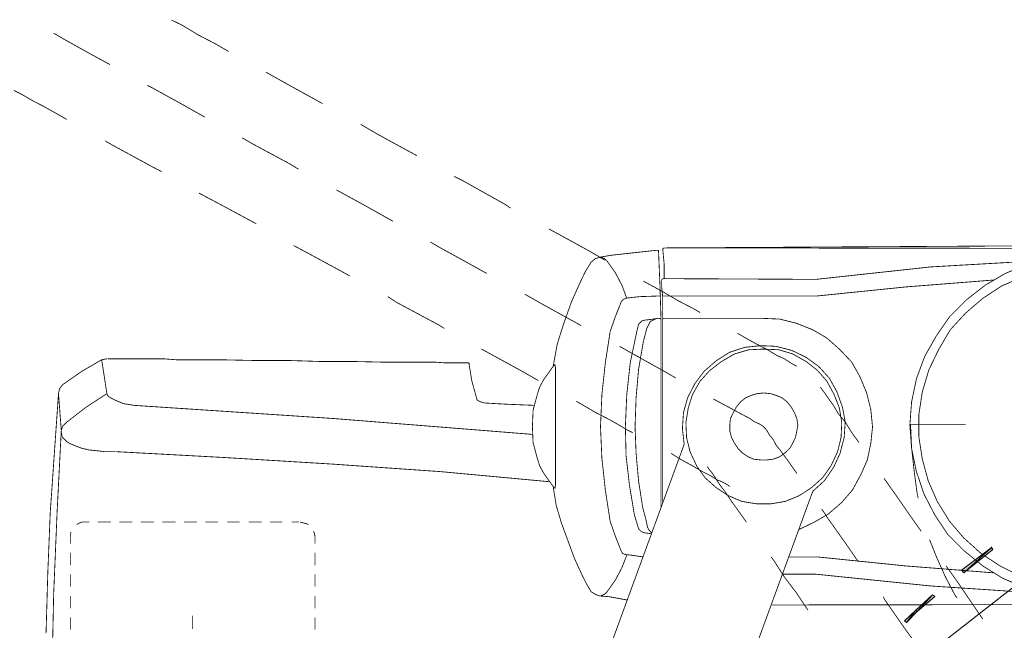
# Model space of a CAD drawing. Header units: centimetres. Extents: x 695802 to 711011, y 25963 to 44188.
# Tile 90 of 157: x 708795 to 708863, y 36056 to 36099. Entities that reach past the tile are written whole.
import ezdxf

# ---------------------------------------------------------------- set-up
doc = ezdxf.new("R2010")
doc.units = ezdxf.units.CM
doc.layers.add('H', color=7, linetype='Continuous')
doc.layers.add('Przekrojowa', color=253, linetype='Continuous', lineweight=25)

# ---------------------------------------------------------------- blocks, each defined once
blk = doc.blocks.new('zw$EDF5')
at = {"layer": 'H', "linetype": 'Continuous', "lineweight": 0}
for points in [[(50.008, 129.817), (51.619, 131.861), (51.74, 131.741), (50.176, 129.649)], [(47.289, 126.593), (48.324, 127.796), (48.444, 127.628), (47.411, 126.473), (46.665, 125.727), (46.545, 125.849)]]:
    blk.add_hatch(color=256, dxfattribs=at).paths.add_polyline_path(points)
at = {"layer": 'H', "color": 1, "lineweight": 0, "true_color": 0xff0000}
blk.add_line((58.595, 145.596), (37.404, 118.464), dxfattribs=at)
at = {"layer": 'H', "lineweight": 0, "const_width": 0.0573}
for points in [[(47.746, 116.491), (47.795, 155.362)], [(72.57, 155.362), (72.618, 108.987)], [(72.738, 150.839), (72.858, 150.791), (72.618, 108.987)], [(69.972, 132.487), (70.597, 133.93), (71.055, 135.446), (71.295, 136.984), (71.295, 138.621), (71.055, 140.16)], [(48.541, 135.662), (48.949, 134.099), (49.599, 132.559)], [(48.541, 135.494), (49.07, 127.531)], [(71.752, 135.494), (71.295, 127.531)], [(49.767, 133.762), (50.465, 132.367), (51.331, 131.044)], [(70.02, 131.332), (70.838, 132.727), (71.463, 134.219)], [(49.599, 132.559), (50.465, 131.164)], [(69.107, 131.164), (69.972, 132.487)], [(49.984, 131.91), (50.465, 125.8), (51.09, 119.666)], [(70.382, 131.91), (69.9, 125.8), (69.274, 119.666)], [(50.465, 128.614), (49.31, 129.432), (46.76, 131.164)], [(50.465, 131.164), (51.499, 129.889), (52.654, 128.734), (54.024, 127.821), (55.468, 127.075), (57.031, 126.545), (58.643, 126.209)], [(51.331, 131.044), (52.413, 129.841)], [(68.071, 129.961), (69.107, 131.164)], [(68.986, 130.009), (70.02, 131.332)], [(52.413, 129.841), (53.568, 128.856), (54.963, 127.99)], [(60.327, 127.821), (60.327, 128.519), (60.327, 129.263), (60.327, 129.961)], [(61.89, 126.209), (63.502, 126.545), (65.065, 127.124), (66.509, 127.941), (67.831, 128.856), (68.986, 130.009)], [(65.571, 128.11), (66.918, 128.903), (68.071, 129.961)], [(48.252, 129.385), (48.372, 129.263), (49.695, 128.566), (51.09, 127.941)], [(64.128, 127.411), (65.571, 128.11)], [(49.07, 127.531), (49.887, 119.57)], [(51.09, 127.941), (52.293, 127.459)], [(54.963, 127.99), (56.405, 127.364)], [(60.327, 127.244), (60.327, 127.821)], [(71.295, 127.531), (70.429, 119.57)], [(48.083, 124.357), (45.943, 125.849), (44.619, 126.835)], [(55.179, 125.27), (54.097, 126.016), (52.871, 126.882)], [(56.405, 127.364), (57.897, 126.955)], [(57.897, 126.955), (59.461, 126.715), (61.024, 126.715), (62.588, 126.955)], [(60.327, 126.136), (60.327, 126.425), (60.327, 126.787), (60.327, 127.244)], [(62.588, 126.955), (64.128, 127.411)], [(55.179, 126.665), (55.539, 126.593), (57.151, 126.378), (58.715, 126.209), (60.327, 126.136)], [(58.643, 126.209), (60.278, 126.089), (61.89, 126.209)], [(56.238, 124.526), (55.179, 125.27)], [(48.324, 124.237), (48.083, 124.357)], [(56.574, 124.285), (56.238, 124.526)], [(60.158, 123.491), (59.003, 123.371), (57.849, 123.129), (56.814, 122.673), (55.756, 122.096)], [(61.361, 123.371), (60.158, 123.491)], [(62.516, 123.082), (61.361, 123.371)], [(63.622, 122.625), (62.516, 123.082)], [(64.657, 122.048), (63.622, 122.625)], [(52.076, 121.591), (50.753, 122.505)], [(55.756, 122.096), (54.89, 121.35), (54.097, 120.436), (53.52, 119.45), (52.991, 118.343)], [(60.495, 121.591), (59.749, 122.048), (59.052, 122.553)], [(66.918, 119.33), (66.34, 120.316), (65.523, 121.23), (64.657, 122.048)], [(54.433, 119.955), (53.808, 120.364), (52.076, 121.591)], [(59.412, 121.519), (58.306, 121.23), (57.32, 120.773)], [(63.333, 120.316), (62.396, 120.821), (61.481, 121.182), (60.447, 121.35), (59.412, 121.302), (58.426, 121.062)], [(62.588, 121.013), (61.53, 121.398), (60.495, 121.591), (59.412, 121.519)], [(61.65, 120.773), (61.072, 121.11), (60.495, 121.591)], [(57.32, 120.773), (56.405, 120.147), (55.661, 119.33)], [(57.44, 120.604), (56.622, 120.027), (55.948, 119.281)], [(58.426, 121.062), (57.44, 120.604)], [(62.107, 120.436), (61.65, 120.773)], [(63.55, 120.484), (62.588, 121.013)], [(62.467, 120.196), (62.107, 120.436)], [(62.925, 119.859), (62.684, 120.027), (62.467, 120.196)], [(64.079, 119.666), (63.333, 120.316)], [(64.368, 119.738), (63.55, 120.484)], [(55.661, 119.33), (7.169, 101.603)], [(49.887, 117.262), (49.887, 119.57)], [(51.09, 117.646), (51.09, 119.666)], [(55.948, 119.281), (55.372, 118.415), (54.963, 117.429)], [(65.234, 117.934), (64.705, 118.872), (64.079, 119.666)], [(65.763, 116.78), (65.474, 117.886), (64.994, 118.872), (64.368, 119.738)], [(67.711, 115.867), (67.662, 117.02), (67.375, 118.175), (66.918, 119.33)], [(69.274, 108.89), (69.274, 119.666)], [(70.477, 108.939), (70.429, 119.57)], [(47.386, 118.993), (48.612, 118.175)], [(48.612, 118.175), (49.695, 117.357)], [(57.393, 117.886), (56.911, 118.223)], [(57.969, 117.477), (57.393, 117.886)], [(59.412, 118.128), (59.003, 117.934), (58.643, 117.718), (58.306, 117.357), (58.066, 117.02), (57.897, 116.563)], [(60.278, 118.295), (59.869, 118.223), (59.412, 118.128)], [(62.516, 115.914), (62.467, 116.396), (62.347, 116.78), (62.179, 117.189), (61.89, 117.549), (61.53, 117.838), (61.144, 118.055), (60.735, 118.223), (60.278, 118.295)], [(64.368, 118.223), (64.488, 118.006)], [(64.488, 118.006), (64.657, 117.718), (64.897, 117.357), (65.114, 116.853), (65.474, 116.274), (65.811, 115.625), (66.22, 114.879), (66.676, 114.086)], [(65.523, 116.973), (65.234, 117.934)], [(49.695, 117.357), (50.753, 116.683)], [(54.963, 117.429), (54.795, 116.443), (54.795, 115.408), (54.963, 114.375), (55.372, 113.437)], [(58.883, 116.78), (58.426, 117.14), (57.969, 117.477)], [(50.753, 116.683), (51.09, 116.443)], [(57.897, 116.563), (57.849, 116.154)], [(60.038, 116.034), (59.869, 116.154), (59.581, 116.323), (59.292, 116.563), (58.883, 116.78)], [(65.571, 115.914), (65.523, 116.973)], [(65.811, 115.698), (65.763, 116.78)], [(57.849, 116.154), (57.849, 115.698), (57.897, 115.241), (58.066, 114.832), (58.306, 114.47), (58.643, 114.135), (59.003, 113.893), (59.412, 113.677)], [(59.869, 113.557), (60.278, 113.557), (60.735, 113.604), (61.144, 113.798), (61.53, 114.013), (61.89, 114.302), (62.179, 114.664), (62.347, 115.048), (62.467, 115.458), (62.516, 115.914)], [(60.158, 115.914), (60.038, 116.034)], [(60.158, 115.914), (60.278, 115.745), (60.375, 115.578), (60.495, 115.288), (60.735, 114.952), (60.952, 114.542)], [(65.523, 114.879), (65.571, 115.914)], [(67.711, 115.914), (67.711, 108.987), (67.662, 108.89)], [(65.691, 114.592), (65.811, 115.698)], [(53.52, 114.712), (54.266, 114.182)], [(60.952, 114.542), (61.193, 114.086)], [(64.777, 112.643), (65.354, 113.557), (65.691, 114.592)], [(65.234, 113.893), (65.523, 114.879)], [(54.266, 114.182), (54.963, 113.677), (55.588, 113.269), (56.118, 112.86)], [(61.193, 114.086), (61.481, 113.557), (61.818, 112.932), (62.107, 112.403)], [(62.396, 110.959), (63.333, 111.488), (64.079, 112.162), (64.705, 112.98), (65.234, 113.893)], [(55.372, 113.437), (55.948, 112.571)], [(57.849, 110.213), (57.44, 110.959), (57.031, 111.657), (56.742, 112.234), (56.454, 112.691), (56.285, 113.1), (56.118, 113.389), (55.998, 113.557)], [(59.412, 113.677), (59.869, 113.557)], [(55.948, 112.571), (56.622, 111.825), (57.44, 111.248)], [(56.118, 112.86), (56.574, 112.571), (56.911, 112.354), (57.2, 112.114), (57.393, 111.994)], [(62.179, 110.622), (63.165, 111.128), (64.031, 111.777), (64.777, 112.643)], [(57.44, 111.248), (58.426, 110.791)], [(68.121, 111.488), (68.361, 111.079), (68.937, 109.973), (69.611, 108.818), (70.309, 107.543)], [(8.828, 92.077), (58.932, 110.382), (60.038, 110.262)], [(58.426, 110.791), (59.412, 110.55), (60.447, 110.502), (61.481, 110.671)], [(60.038, 110.262), (61.144, 110.334), (62.179, 110.622)], [(61.481, 110.671), (62.396, 110.959)], [(58.306, 109.468), (57.849, 110.213)], [(63.55, 109.805), (63.959, 109.107), (64.994, 107.255)], [(70.477, 108.939), (70.429, 108.818)], [(70.477, 108.987), (71.535, 108.987), (72.57, 108.89)], [(72.57, 108.89), (72.618, 108.987)], [(60.158, 108.77), (54.506, 108.77)], [(54.843, 108.89), (60.158, 108.89)], [(70.429, 108.818), (70.189, 108.818), (69.9, 108.818), (69.227, 108.89), (67.951, 108.89), (65.354, 108.89), (60.158, 108.89)], [(60.158, 108.77), (67.711, 108.77), (70.02, 108.698), (72.329, 108.602), (72.45, 108.602), (72.45, 108.409)], [(67.711, 108.481), (67.591, 108.241), (67.495, 108.024), (67.255, 107.904), (67.013, 107.784), (66.1, 107.543)], [(67.711, 108.65), (67.711, 108.53), (67.662, 108.241), (67.591, 107.664)], [(67.662, 108.77), (67.711, 108.65)], [(69.154, 106.629), (69.227, 107.327), (69.274, 108.77)], [(71.992, 104.61), (72.113, 105.354), (72.45, 108.409)], [(52.702, 108.121), (52.774, 107.615)], [(52.774, 108.121), (52.942, 107.952)], [(52.774, 107.615), (52.871, 107.375)], [(52.942, 107.952), (53.158, 107.832), (53.64, 107.736), (54.553, 107.495)], [(67.591, 107.664), (67.542, 107.447), (67.302, 107.207), (66.796, 107.086)], [(51.21, 106.749), (51.09, 107.543)], [(52.871, 107.375), (53.063, 107.207)], [(53.063, 107.207), (54.024, 106.918)], [(54.024, 106.918), (56.045, 106.581), (58.137, 106.341), (60.158, 106.292)], [(54.553, 107.495), (56.405, 107.207)], [(56.405, 107.207), (58.306, 107.038)], [(58.306, 107.038), (60.158, 106.966)], [(66.1, 107.543), (64.128, 107.207), (62.179, 107.038), (60.158, 106.966)], [(66.796, 107.086), (64.608, 106.629)], [(64.994, 107.255), (65.763, 105.883)], [(48.372, 104.488), (48.324, 105.139), (48.083, 106.461)], [(51.21, 106.389), (50.344, 106.052), (49.478, 105.595)], [(53.568, 105.234), (52.534, 105.595), (51.499, 106.005), (51.331, 106.1), (51.259, 106.292), (51.21, 106.749)], [(61.193, 104.151), (60.567, 105.354), (59.918, 106.461), (59.749, 106.798)], [(62.396, 106.389), (60.158, 106.292)], [(64.608, 106.629), (62.396, 106.389)], [(68.986, 106.1), (69.107, 106.292)], [(69.107, 106.292), (69.154, 106.629)], [(70.02, 106.052), (69.107, 106.389)], [(49.478, 105.595), (48.661, 105.017), (48.492, 104.85), (48.372, 104.56)], [(66.796, 105.234), (67.831, 105.595), (68.865, 106.005)], [(68.865, 106.005), (68.986, 106.1)], [(70.886, 105.595), (70.02, 106.052)], [(71.992, 104.56), (71.872, 104.85), (71.704, 105.017), (70.886, 105.595)], [(57.969, 104.657), (55.756, 104.897), (53.568, 105.234)], [(62.396, 104.657), (64.608, 104.897), (66.796, 105.234)], [(71.752, 104.897), (72.45, 103.695)], [(49.815, 103.285), (49.238, 103.575), (48.661, 103.911), (48.492, 104.2), (48.372, 104.488)], [(60.206, 104.56), (57.969, 104.657)], [(60.158, 104.56), (62.396, 104.657)], [(61.938, 102.878), (61.193, 104.151)], [(70.958, 103.502), (71.632, 103.911), (71.872, 104.2), (71.992, 104.61)], [(64.368, 101.266), (65.931, 101.554), (67.375, 102.012), (68.865, 102.541), (70.26, 103.165), (70.958, 103.502)], [(72.45, 103.695), (73.941, 100.977)], [(55.998, 101.266), (54.673, 101.481), (53.448, 101.843), (50.97, 102.756), (49.815, 103.285)], [(67.206, 103.213), (67.302, 103.045)], [(67.302, 103.045), (68.577, 100.737)], [(56.118, 101.434), (55.876, 101.386), (55.998, 101.266)], [(60.158, 101.434), (56.118, 101.434)], [(60.158, 101.434), (64.248, 101.434)], [(64.248, 101.434), (64.488, 101.386), (64.368, 101.266)], [(57.969, 100.159), (57.44, 100.328), (56.911, 100.615), (55.998, 101.266)], [(58.426, 70.838), (58.017, 78.39), (57.56, 85.895), (57.031, 93.472), (56.334, 100.977)], [(62.396, 100.159), (62.925, 100.328), (63.454, 100.615), (64.368, 101.266)], [(68.577, 100.737), (69.394, 99.293)], [(59.052, 99.871), (57.969, 100.159)], [(61.313, 99.871), (62.396, 100.159)], [(64.079, 99.005), (63.382, 100.231)], [(60.158, 99.822), (59.052, 99.871)], [(61.65, 72.112), (60.735, 85.967), (59.629, 99.822)], [(60.158, 99.822), (61.313, 99.871)], [(61.65, 99.991), (61.722, 98.211), (61.77, 97.273), (61.818, 96.479), (61.89, 96.238), (61.938, 96.118), (62.01, 95.998), (62.107, 95.95), (63.333, 95.613)], [(65.571, 96.286), (64.079, 99.005)], [(75.385, 98.307), (75.625, 97.97)], [(75.625, 97.97), (77.309, 94.963)], [(70.838, 96.647), (71.295, 95.829), (72.69, 93.303), (73.027, 92.727)], [(63.333, 95.613), (64.488, 95.42), (64.608, 95.42)], [(64.608, 95.42), (64.608, 95.132), (64.608, 94.795)], [(64.608, 94.795), (64.608, 94.338)], [(77.309, 94.963), (77.597, 94.386)], [(64.608, 94.338), (64.608, 93.76)], [(64.608, 93.76), (64.657, 93.111)], [(68.865, 90.297), (67.255, 93.303), (67.013, 93.688)], [(64.657, 93.111), (64.657, 92.317), (64.657, 91.499)], [(79.041, 91.788), (80.58, 88.974), (81.229, 87.868)], [(64.657, 91.499), (64.657, 90.586)], [(64.657, 90.586), (64.657, 89.6), (64.705, 87.459), (64.705, 85.15), (64.777, 82.84), (64.777, 80.484), (64.825, 78.174), (64.825, 76.034), (64.825, 75.047)], [(69.227, 89.767), (68.865, 90.297)], [(74.47, 90.129), (75.577, 88.157), (76.658, 86.184)], [(72.209, 84.284), (70.669, 87.122)], [(82.672, 85.222), (83.827, 83.129), (84.861, 81.277)], [(46.88, 84.693), (46.014, 84.693)], [(48.372, 84.693), (47.506, 84.693)], [(49.887, 84.693), (49.021, 84.693)], [(51.379, 84.693), (51.042, 84.693), (50.513, 84.693)], [(52.534, 84.693), (52.365, 84.693), (52.197, 84.693), (52.005, 84.693)], [(52.871, 84.572), (52.774, 84.644), (52.534, 84.693)], [(72.787, 83.201), (72.209, 84.284)], [(53.52, 83.658), (53.4, 84.115), (53.351, 84.235)], [(53.52, 83.081), (53.52, 83.201), (53.52, 83.49), (53.52, 83.586)], [(78.103, 83.538), (78.463, 82.961), (79.834, 80.411), (80.291, 79.618)], [(53.52, 81.565), (53.52, 81.926), (53.52, 82.431)], [(53.52, 80.074), (53.52, 80.771), (53.52, 80.988)], [(76.443, 76.611), (75.456, 78.463), (74.302, 80.604)], [(53.52, 78.583), (53.52, 79.449)], [(86.305, 78.679), (86.834, 77.766)], [(53.52, 77.068), (53.52, 77.934)], [(86.834, 77.766), (87.459, 76.563)], [(81.734, 77.02), (82.552, 75.576)], [(46.64, 76.154), (46.351, 76.154), (46.063, 76.154)], [(47.001, 76.154), (46.809, 76.154), (46.64, 76.154)], [(53.52, 75.576), (53.52, 76.491)], [(87.459, 76.563), (88.157, 75.408)], [(82.552, 75.576), (83.827, 73.267), (83.947, 73.027)], [(88.157, 75.408), (88.494, 74.71)], [(53.52, 74.061), (53.52, 74.759), (53.52, 74.999)], [(64.825, 75.047), (64.897, 74.133)], [(64.897, 74.133), (64.897, 73.315), (64.897, 72.521), (64.897, 71.872), (64.897, 71.295), (64.897, 70.838), (64.897, 70.502), (64.897, 70.26)], [(78.39, 73.147), (77.934, 74.013)], [(53.52, 72.57), (53.52, 73.267), (53.52, 73.484)], [(79.089, 71.872), (78.39, 73.147)], [(53.52, 71.872), (53.52, 71.992)], [(61.77, 71.367), (61.65, 72.112)], [(53.52, 71.078), (53.52, 71.872)], [(62.227, 70.38), (62.01, 70.789), (61.77, 71.367)], [(79.714, 70.717), (79.089, 71.872)], [(58.426, 70.02), (58.426, 70.308), (58.426, 70.502), (58.426, 70.597), (58.426, 70.789)], [(80.074, 70.092), (79.714, 70.717)], [(53.52, 69.563), (53.52, 70.092), (53.52, 70.502)], [(58.474, 69.683), (58.426, 70.02)], [(60.447, 67.375), (61.53, 68.77), (62.467, 70.212)], [(62.467, 70.212), (62.347, 70.26), (62.227, 70.38)], [(62.467, 70.212), (64.825, 69.851)], [(64.825, 69.851), (64.897, 70.212)], [(85.39, 70.429), (86.136, 69.057)], [(58.595, 68.77), (58.546, 68.937), (58.474, 69.683)], [(62.804, 66.916), (63.093, 67.133), (64.031, 68.481), (64.825, 69.851)], [(53.351, 68.119), (53.448, 68.288), (53.52, 68.481), (53.52, 68.697), (53.52, 68.985)], [(58.643, 68.528), (58.595, 68.77)], [(59.124, 67.422), (59.003, 67.615), (58.835, 67.999), (58.643, 68.528)], [(86.136, 69.057), (87.171, 67.206), (87.579, 66.509)], [(46.014, 67.662), (46.88, 67.662)], [(47.506, 67.662), (47.746, 67.662), (48.372, 67.662)], [(49.021, 67.662), (49.19, 67.662)], [(49.19, 67.662), (49.887, 67.662)], [(50.513, 67.662), (50.97, 67.662), (51.379, 67.662)], [(52.005, 67.662), (52.125, 67.662), (52.365, 67.662), (52.485, 67.662), (52.582, 67.662)], [(52.582, 67.662), (52.822, 67.71)], [(59.22, 67.326), (59.124, 67.422)], [(59.412, 67.133), (59.22, 67.326)], [(59.509, 67.086), (59.412, 67.133)], [(59.918, 67.038), (60.206, 67.133)], [(60.206, 67.133), (60.447, 67.375)], [(82.023, 66.629), (81.566, 67.422)], [(42.887, 66.387), (48.541, 66.509), (54.266, 66.749)], [(54.144, 66.267), (58.306, 66.556), (62.467, 66.844)], [(54.266, 66.749), (59.918, 67.038)], [(59.798, 67.038), (59.509, 67.086)], [(59.918, 67.038), (59.798, 67.038)], [(62.467, 66.844), (59.918, 67.038)], [(62.467, 66.844), (62.804, 66.916)], [(82.505, 65.763), (82.023, 66.629)], [(45.774, 65.978), (49.984, 66.1), (54.144, 66.267)], [(83.586, 63.742), (83.298, 64.319), (82.889, 65.017), (82.505, 65.763)]]:
    blk.add_lwpolyline(points, dxfattribs=at)
at = {"layer": 'H', "lineweight": 0}
for points in [[(49.984, 129.841), (51.716, 131.741), (51.619, 131.861), (49.984, 129.841)], [(50.176, 129.672), (49.984, 129.841), (51.716, 131.741), (50.176, 129.672)], [(51.619, 131.861), (51.788, 131.741)], [(47.289, 126.593), (48.444, 127.653), (48.324, 127.821), (47.289, 126.593)], [(47.386, 126.498), (47.289, 126.593), (48.444, 127.653), (47.386, 126.498)], [(46.52, 125.849), (47.386, 126.498), (47.289, 126.593), (46.52, 125.849)], [(46.64, 125.727), (46.52, 125.849), (47.386, 126.498), (46.64, 125.727)]]:
    blk.add_lwpolyline(points, dxfattribs=at)

msp = doc.modelspace()

# ---------------------------------------------------------------- block references
at = {"layer": 'Przekrojowa', "ltscale": 1.6, "xscale": -1, "rotation": 270}
msp.add_blockref('zw$EDF5', (708730.607, 36010.364), dxfattribs=at)

doc.saveas('drawing.dxf')
